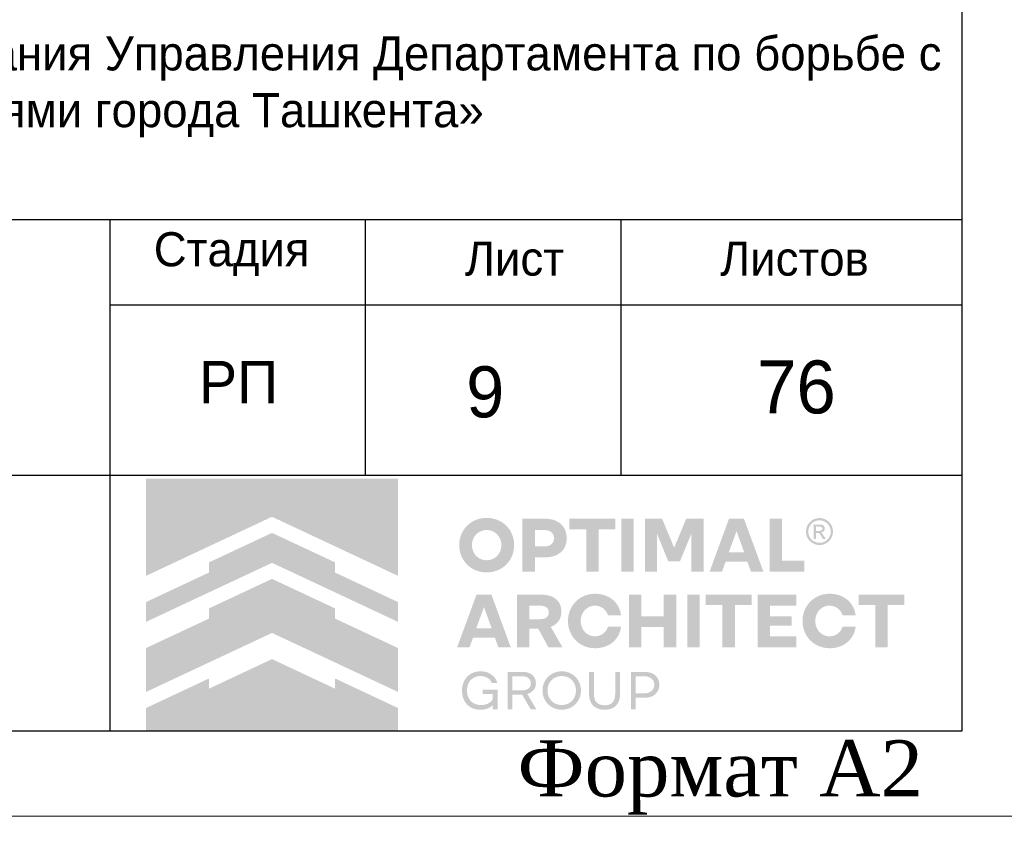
# Model space of a CAD drawing. Header units: millimetres. Extents: x -33345 to 4712671, y -3392 to 121473.
# Tile 102 of 256: x 664658 to 670438, y 44377 to 49177. Entities that reach past the tile are written whole.
import ezdxf

# ---------------------------------------------------------------- set-up
doc = ezdxf.new("R2010")
doc.units = ezdxf.units.MM
doc.layers.add('_линия', color=7, linetype='Continuous')
for name, color, linetype, lineweight in [('Lina', 7, 'Continuous', 20), ('КЖ Текст', 250, 'Continuous', 15), ('Текст', 7, 'Continuous', 20)]:
    doc.layers.add(name, color=color, linetype=linetype, lineweight=lineweight)
doc.styles.add('ISO', font='isocpeui.ttf')
doc.styles.add('Times New Roman', font='times.ttf')
doc.styles.add('X-U-RW-01$0$StyleROMANS', font='GOTHIC.TTF')

# ---------------------------------------------------------------- blocks, each defined once
blk = doc.blocks.new('awe4tD')
at = {"layer": 'Lina', "ltscale": 10}
blk.add_lwpolyline([(-44239014.9, 22734377.9), (-44314814.9, 22734377.9), (-44314814.9, 22776377.9), (-44239014.9, 22776377.9)], close=True, dxfattribs=at)
at = {"layer": 'Lina', "lineweight": 30, "ltscale": 10}
blk.add_lwpolyline([(-44239514.9, 22734877.9), (-44312814.9, 22734877.9), (-44312814.9, 22775877.9), (-44239514.9, 22775877.9)], close=True, dxfattribs=at)
at = {"layer": 'Lina', "ltscale": 10, "insert": (-44242122.8, 22734823.6), "char_height": 330, "width": 2502.938, "attachment_point": 1, "style": 'Times New Roman'}
blk.add_mtext('Формат А2', dxfattribs=at)
blk = doc.blocks.new('logo')
at = {"true_color": 0x90e0ed}
h = blk.add_hatch(color=141, dxfattribs=at)
h.dxf.hatch_style = 1
h.paths.add_polyline_path([(5.672, 5.668), (0.009, 5.668), (0.009, 3.483), (1.425, 4.147), (2.84, 4.81), (4.256, 4.147), (5.672, 3.483)])
at = {"true_color": 0x212121}
h = blk.add_hatch(color=250, dxfattribs=at)
h.dxf.hatch_style = 1
h.paths.add_polyline_path([(8.107, 4.61), (8.086, 4.63), (8.064, 4.649), (8.041, 4.667), (8.017, 4.683), (7.992, 4.699), (7.967, 4.713), (7.94, 4.726), (7.912, 4.738), (7.884, 4.749), (7.855, 4.759), (7.825, 4.766), (7.795, 4.773), (7.763, 4.778), (7.732, 4.782), (7.7, 4.784), (7.667, 4.785), (7.634, 4.784), (7.602, 4.782), (7.571, 4.778), (7.54, 4.773), (7.51, 4.766), (7.48, 4.758), (7.451, 4.749), (7.422, 4.738), (7.394, 4.725), (7.367, 4.712), (7.341, 4.697), (7.316, 4.682), (7.292, 4.665), (7.269, 4.648), (7.247, 4.629), (7.226, 4.609), (7.206, 4.588), (7.187, 4.566), (7.169, 4.544), (7.153, 4.52), (7.137, 4.495), (7.122, 4.47), (7.109, 4.443), (7.097, 4.416), (7.086, 4.387), (7.076, 4.359), (7.068, 4.329), (7.061, 4.299), (7.056, 4.268), (7.053, 4.237), (7.05, 4.205), (7.05, 4.173), (7.05, 4.14), (7.053, 4.108), (7.056, 4.077), (7.061, 4.047), (7.068, 4.016), (7.076, 3.987), (7.086, 3.958), (7.097, 3.93), (7.109, 3.903), (7.122, 3.876), (7.137, 3.85), (7.153, 3.826), (7.169, 3.802), (7.187, 3.779), (7.206, 3.757), (7.226, 3.736), (7.247, 3.716), (7.269, 3.697), (7.292, 3.679), (7.316, 3.662), (7.341, 3.647), (7.367, 3.633), (7.394, 3.619), (7.422, 3.607), (7.451, 3.596), (7.48, 3.587), (7.51, 3.579), (7.54, 3.573), (7.571, 3.568), (7.602, 3.564), (7.634, 3.562), (7.667, 3.561), (7.7, 3.562), (7.732, 3.564), (7.763, 3.568), (7.795, 3.573), (7.825, 3.579), (7.855, 3.587), (7.884, 3.596), (7.912, 3.607), (7.94, 3.619), (7.967, 3.633), (7.992, 3.647), (8.017, 3.662), (8.041, 3.679), (8.064, 3.697), (8.086, 3.716), (8.107, 3.736), (8.127, 3.757), (8.146, 3.779), (8.164, 3.802), (8.181, 3.826), (8.196, 3.85), (8.211, 3.876), (8.224, 3.903), (8.237, 3.93), (8.248, 3.958), (8.257, 3.987), (8.265, 4.016), (8.272, 4.047), (8.277, 4.077), (8.281, 4.108), (8.283, 4.14), (8.284, 4.173), (8.283, 4.205), (8.281, 4.237), (8.277, 4.268), (8.272, 4.299), (8.265, 4.329), (8.257, 4.359), (8.248, 4.387), (8.237, 4.416), (8.224, 4.443), (8.211, 4.47), (8.196, 4.495), (8.181, 4.52), (8.164, 4.544), (8.146, 4.567), (8.127, 4.589)])
h.paths.add_polyline_path([(7.841, 4.464), (7.854, 4.455), (7.867, 4.446), (7.879, 4.436), (7.891, 4.426), (7.902, 4.415), (7.913, 4.403), (7.923, 4.391), (7.933, 4.379), (7.942, 4.366), (7.95, 4.352), (7.958, 4.338), (7.965, 4.324), (7.972, 4.308), (7.977, 4.293), (7.982, 4.277), (7.987, 4.261), (7.99, 4.244), (7.993, 4.228), (7.995, 4.21), (7.996, 4.193), (7.996, 4.175), (7.996, 4.157), (7.995, 4.139), (7.993, 4.121), (7.99, 4.104), (7.987, 4.088), (7.982, 4.071), (7.977, 4.055), (7.972, 4.039), (7.965, 4.024), (7.958, 4.009), (7.95, 3.994), (7.942, 3.981), (7.933, 3.967), (7.923, 3.955), (7.913, 3.942), (7.902, 3.931), (7.891, 3.92), (7.879, 3.909), (7.867, 3.9), (7.854, 3.891), (7.841, 3.882), (7.827, 3.874), (7.813, 3.867), (7.798, 3.86), (7.783, 3.854), (7.767, 3.849), (7.751, 3.844), (7.735, 3.841), (7.718, 3.838), (7.701, 3.836), (7.684, 3.835), (7.667, 3.834), (7.649, 3.835), (7.632, 3.836), (7.615, 3.838), (7.598, 3.841), (7.582, 3.844), (7.566, 3.849), (7.551, 3.854), (7.535, 3.86), (7.521, 3.867), (7.506, 3.874), (7.492, 3.882), (7.479, 3.891), (7.466, 3.9), (7.454, 3.909), (7.442, 3.92), (7.431, 3.931), (7.42, 3.942), (7.41, 3.955), (7.4, 3.967), (7.391, 3.981), (7.383, 3.994), (7.375, 4.009), (7.368, 4.024), (7.362, 4.039), (7.356, 4.055), (7.351, 4.071), (7.347, 4.088), (7.343, 4.104), (7.34, 4.121), (7.338, 4.139), (7.337, 4.157), (7.337, 4.175), (7.337, 4.193), (7.338, 4.21), (7.34, 4.228), (7.343, 4.244), (7.347, 4.261), (7.351, 4.277), (7.356, 4.293), (7.362, 4.308), (7.368, 4.324), (7.375, 4.338), (7.383, 4.352), (7.391, 4.366), (7.4, 4.379), (7.41, 4.391), (7.42, 4.403), (7.431, 4.415), (7.442, 4.426), (7.454, 4.436), (7.466, 4.446), (7.479, 4.455), (7.492, 4.464), (7.506, 4.472), (7.521, 4.479), (7.535, 4.486), (7.551, 4.492), (7.566, 4.497), (7.582, 4.501), (7.598, 4.505), (7.615, 4.508), (7.632, 4.51), (7.649, 4.511), (7.667, 4.511), (7.684, 4.511), (7.701, 4.51), (7.718, 4.508), (7.735, 4.505), (7.751, 4.501), (7.767, 4.497), (7.783, 4.492), (7.798, 4.486), (7.813, 4.479), (7.827, 4.472)], flags=16)
h.paths.add_polyline_path([(9.335, 4.648), (9.319, 4.662), (9.301, 4.675), (9.283, 4.687), (9.264, 4.698), (9.245, 4.709), (9.224, 4.719), (9.203, 4.728), (9.181, 4.736), (9.158, 4.743), (9.134, 4.749), (9.11, 4.755), (9.085, 4.759), (9.059, 4.762), (9.032, 4.765), (9.005, 4.766), (8.977, 4.767), (8.47, 4.767), (8.47, 3.579), (8.75, 3.579), (8.75, 3.898), (8.977, 3.898), (9.005, 3.898), (9.032, 3.9), (9.059, 3.902), (9.085, 3.906), (9.11, 3.91), (9.134, 3.915), (9.158, 3.921), (9.181, 3.928), (9.203, 3.936), (9.224, 3.945), (9.245, 3.954), (9.264, 3.965), (9.283, 3.976), (9.301, 3.988), (9.319, 4.001), (9.335, 4.014), (9.35, 4.029), (9.365, 4.044), (9.379, 4.059), (9.391, 4.076), (9.403, 4.093), (9.414, 4.111), (9.424, 4.13), (9.432, 4.15), (9.44, 4.17), (9.447, 4.191), (9.453, 4.212), (9.458, 4.234), (9.461, 4.257), (9.464, 4.28), (9.466, 4.304), (9.466, 4.329), (9.466, 4.353), (9.464, 4.377), (9.461, 4.401), (9.458, 4.424), (9.453, 4.446), (9.447, 4.468), (9.44, 4.489), (9.432, 4.51), (9.424, 4.53), (9.414, 4.549), (9.403, 4.567), (9.391, 4.585), (9.379, 4.602), (9.365, 4.618), (9.35, 4.633)])
h.paths.add_polyline_path([(8.75, 4.511), (8.959, 4.511), (8.984, 4.511), (9.008, 4.508), (9.031, 4.505), (9.052, 4.499), (9.071, 4.492), (9.09, 4.484), (9.106, 4.474), (9.121, 4.463), (9.135, 4.45), (9.147, 4.436), (9.156, 4.421), (9.165, 4.404), (9.171, 4.387), (9.175, 4.368), (9.178, 4.348), (9.179, 4.327), (9.178, 4.306), (9.175, 4.287), (9.171, 4.268), (9.165, 4.251), (9.156, 4.235), (9.147, 4.22), (9.135, 4.206), (9.121, 4.193), (9.106, 4.182), (9.09, 4.172), (9.071, 4.164), (9.052, 4.157), (9.031, 4.151), (9.008, 4.148), (8.984, 4.145), (8.959, 4.144), (8.75, 4.144)], flags=16)
h.paths.add_polyline_path([(10.558, 4.767), (9.528, 4.767), (9.528, 4.529), (9.904, 4.529), (9.904, 3.579), (10.182, 3.579), (10.182, 4.529), (10.558, 4.529)])
h.paths.add_polyline_path([(10.975, 4.767), (10.695, 4.767), (10.695, 3.579), (10.975, 3.579)])
h.paths.add_polyline_path([(11.611, 4.767), (11.223, 4.767), (11.223, 3.579), (11.498, 3.579), (11.498, 4.426), (11.751, 3.806), (12.012, 3.806), (12.267, 4.426), (12.267, 3.579), (12.542, 3.579), (12.542, 4.767), (12.154, 4.767), (11.882, 4.116)])
h.paths.add_polyline_path([(13.451, 4.767), (13.116, 4.767), (12.68, 3.579), (12.959, 3.579), (13.038, 3.799), (13.529, 3.799), (13.609, 3.579), (13.888, 3.579)])
h.paths.add_polyline_path([(13.285, 4.487), (13.457, 4.01), (13.111, 4.01)], flags=16)
h.paths.add_polyline_path([(14.306, 4.767), (14.026, 4.767), (14.026, 3.579), (14.808, 3.579), (14.808, 3.827), (14.306, 3.827)])
h.paths.add_polyline_path([(15.871, 2.84), (15.857, 2.86), (15.841, 2.879), (15.825, 2.898), (15.808, 2.916), (15.79, 2.933), (15.771, 2.949), (15.752, 2.964), (15.731, 2.978), (15.71, 2.992), (15.688, 3.004), (15.666, 3.016), (15.643, 3.027), (15.619, 3.037), (15.594, 3.046), (15.569, 3.053), (15.543, 3.06), (15.516, 3.066), (15.49, 3.071), (15.462, 3.074), (15.434, 3.077), (15.406, 3.079), (15.377, 3.079), (15.344, 3.078), (15.312, 3.076), (15.281, 3.072), (15.25, 3.067), (15.22, 3.061), (15.191, 3.052), (15.162, 3.043), (15.134, 3.031), (15.106, 3.019), (15.08, 3.005), (15.054, 2.991), (15.03, 2.975), (15.006, 2.958), (14.984, 2.94), (14.962, 2.921), (14.942, 2.901), (14.922, 2.88), (14.903, 2.858), (14.886, 2.835), (14.869, 2.811), (14.854, 2.787), (14.84, 2.761), (14.827, 2.734), (14.815, 2.707), (14.804, 2.679), (14.795, 2.65), (14.787, 2.621), (14.78, 2.591), (14.775, 2.561), (14.772, 2.53), (14.769, 2.499), (14.769, 2.468), (14.769, 2.436), (14.772, 2.405), (14.775, 2.374), (14.78, 2.344), (14.787, 2.314), (14.795, 2.285), (14.804, 2.256), (14.815, 2.228), (14.827, 2.201), (14.84, 2.174), (14.854, 2.149), (14.869, 2.124), (14.886, 2.1), (14.903, 2.077), (14.922, 2.055), (14.942, 2.034), (14.962, 2.014), (14.984, 1.995), (15.006, 1.977), (15.03, 1.96), (15.054, 1.945), (15.08, 1.93), (15.106, 1.916), (15.134, 1.904), (15.162, 1.893), (15.191, 1.883), (15.22, 1.875), (15.25, 1.868), (15.281, 1.863), (15.312, 1.859), (15.344, 1.857), (15.377, 1.856), (15.406, 1.856), (15.434, 1.858), (15.462, 1.861), (15.49, 1.864), (15.516, 1.869), (15.543, 1.875), (15.569, 1.882), (15.594, 1.89), (15.619, 1.898), (15.643, 1.908), (15.666, 1.919), (15.688, 1.931), (15.71, 1.943), (15.731, 1.957), (15.752, 1.971), (15.771, 1.986), (15.79, 2.002), (15.808, 2.019), (15.825, 2.037), (15.841, 2.056), (15.857, 2.075), (15.871, 2.096), (15.885, 2.117), (15.898, 2.139), (15.91, 2.161), (15.921, 2.185), (15.93, 2.209), (15.939, 2.233), (15.947, 2.259), (15.953, 2.284), (15.959, 2.311), (15.964, 2.338), (15.668, 2.338), (15.659, 2.314), (15.649, 2.291), (15.638, 2.269), (15.625, 2.249), (15.61, 2.23), (15.594, 2.213), (15.576, 2.196), (15.557, 2.181), (15.536, 2.168), (15.515, 2.156), (15.493, 2.146), (15.471, 2.138), (15.448, 2.132), (15.424, 2.127), (15.4, 2.125), (15.375, 2.124), (15.358, 2.124), (15.342, 2.125), (15.326, 2.127), (15.31, 2.13), (15.294, 2.134), (15.279, 2.139), (15.264, 2.144), (15.249, 2.15), (15.235, 2.157), (15.221, 2.165), (15.207, 2.173), (15.195, 2.182), (15.182, 2.191), (15.17, 2.201), (15.159, 2.212), (15.148, 2.223), (15.138, 2.235), (15.128, 2.247), (15.119, 2.26), (15.11, 2.273), (15.102, 2.287), (15.094, 2.302), (15.087, 2.316), (15.081, 2.332), (15.075, 2.348), (15.07, 2.364), (15.066, 2.381), (15.062, 2.397), (15.059, 2.414), (15.057, 2.432), (15.056, 2.45), (15.056, 2.468), (15.056, 2.486), (15.057, 2.503), (15.059, 2.521), (15.062, 2.538), (15.066, 2.555), (15.07, 2.571), (15.075, 2.587), (15.081, 2.603), (15.087, 2.619), (15.094, 2.634), (15.102, 2.648), (15.11, 2.662), (15.119, 2.675), (15.128, 2.688), (15.138, 2.7), (15.148, 2.712), (15.159, 2.723), (15.17, 2.734), (15.182, 2.744), (15.195, 2.753), (15.207, 2.762), (15.221, 2.77), (15.235, 2.778), (15.249, 2.785), (15.264, 2.791), (15.279, 2.797), (15.294, 2.801), (15.31, 2.805), (15.326, 2.808), (15.342, 2.81), (15.358, 2.811), (15.375, 2.812), (15.4, 2.811), (15.424, 2.808), (15.448, 2.803), (15.471, 2.797), (15.493, 2.789), (15.515, 2.779), (15.536, 2.767), (15.557, 2.754), (15.576, 2.739), (15.594, 2.722), (15.61, 2.705), (15.625, 2.686), (15.638, 2.666), (15.649, 2.644), (15.659, 2.621), (15.668, 2.597), (15.964, 2.597), (15.959, 2.624), (15.953, 2.651), (15.947, 2.677), (15.939, 2.702), (15.93, 2.726), (15.921, 2.75), (15.91, 2.774), (15.898, 2.796), (15.885, 2.818)])
h.paths.add_polyline_path([(14.632, 3.061), (13.76, 3.061), (13.76, 1.874), (14.632, 1.874), (14.632, 2.122), (14.04, 2.122), (14.04, 2.359), (14.528, 2.359), (14.528, 2.572), (14.04, 2.572), (14.04, 2.813), (14.632, 2.813)])
h.paths.add_polyline_path([(13.624, 3.061), (12.593, 3.061), (12.593, 2.824), (12.969, 2.824), (12.969, 1.874), (13.248, 1.874), (13.248, 2.824), (13.624, 2.824)])
h.paths.add_polyline_path([(12.457, 3.061), (12.177, 3.061), (12.177, 1.874), (12.457, 1.874)])
h.paths.add_polyline_path([(11.929, 3.061), (11.648, 3.061), (11.648, 2.572), (11.147, 2.572), (11.147, 3.061), (10.867, 3.061), (10.867, 1.874), (11.147, 1.874), (11.147, 2.329), (11.648, 2.329), (11.648, 1.874), (11.929, 1.874)])
h.paths.add_polyline_path([(10.624, 2.796), (10.611, 2.818), (10.597, 2.84), (10.583, 2.86), (10.567, 2.879), (10.551, 2.898), (10.534, 2.916), (10.516, 2.933), (10.497, 2.949), (10.477, 2.964), (10.457, 2.978), (10.436, 2.992), (10.414, 3.004), (10.392, 3.016), (10.368, 3.027), (10.344, 3.037), (10.32, 3.046), (10.294, 3.053), (10.269, 3.06), (10.242, 3.066), (10.215, 3.071), (10.188, 3.074), (10.16, 3.077), (10.132, 3.079), (10.103, 3.079), (10.07, 3.078), (10.038, 3.076), (10.007, 3.072), (9.976, 3.067), (9.946, 3.061), (9.917, 3.052), (9.888, 3.043), (9.86, 3.031), (9.832, 3.019), (9.806, 3.005), (9.78, 2.991), (9.756, 2.975), (9.732, 2.958), (9.71, 2.94), (9.688, 2.921), (9.667, 2.901), (9.648, 2.88), (9.629, 2.858), (9.612, 2.835), (9.595, 2.811), (9.58, 2.787), (9.566, 2.761), (9.553, 2.734), (9.541, 2.707), (9.53, 2.679), (9.52, 2.65), (9.512, 2.621), (9.506, 2.591), (9.501, 2.561), (9.497, 2.53), (9.495, 2.499), (9.494, 2.468), (9.495, 2.436), (9.497, 2.405), (9.501, 2.374), (9.506, 2.344), (9.512, 2.314), (9.52, 2.285), (9.53, 2.256), (9.541, 2.228), (9.553, 2.201), (9.566, 2.174), (9.58, 2.149), (9.595, 2.124), (9.612, 2.1), (9.629, 2.077), (9.648, 2.055), (9.667, 2.034), (9.688, 2.014), (9.71, 1.995), (9.732, 1.977), (9.756, 1.96), (9.78, 1.945), (9.806, 1.93), (9.832, 1.916), (9.86, 1.904), (9.888, 1.893), (9.917, 1.883), (9.946, 1.875), (9.976, 1.868), (10.007, 1.863), (10.038, 1.859), (10.07, 1.857), (10.103, 1.856), (10.132, 1.856), (10.16, 1.858), (10.188, 1.861), (10.215, 1.864), (10.242, 1.869), (10.269, 1.875), (10.294, 1.882), (10.32, 1.89), (10.344, 1.898), (10.368, 1.908), (10.392, 1.919), (10.414, 1.931), (10.436, 1.943), (10.457, 1.957), (10.477, 1.971), (10.497, 1.986), (10.516, 2.002), (10.534, 2.019), (10.551, 2.037), (10.567, 2.056), (10.583, 2.075), (10.597, 2.096), (10.611, 2.117), (10.624, 2.139), (10.636, 2.161), (10.646, 2.185), (10.656, 2.209), (10.665, 2.233), (10.673, 2.259), (10.679, 2.284), (10.685, 2.311), (10.689, 2.338), (10.393, 2.338), (10.385, 2.314), (10.375, 2.291), (10.364, 2.269), (10.351, 2.249), (10.336, 2.23), (10.32, 2.213), (10.302, 2.196), (10.282, 2.181), (10.262, 2.168), (10.241, 2.156), (10.219, 2.146), (10.197, 2.138), (10.174, 2.132), (10.15, 2.127), (10.126, 2.125), (10.101, 2.124), (10.084, 2.124), (10.068, 2.125), (10.052, 2.127), (10.036, 2.13), (10.02, 2.134), (10.005, 2.139), (9.99, 2.144), (9.975, 2.15), (9.961, 2.157), (9.947, 2.165), (9.933, 2.173), (9.92, 2.182), (9.908, 2.191), (9.896, 2.201), (9.885, 2.212), (9.874, 2.223), (9.864, 2.235), (9.854, 2.247), (9.844, 2.26), (9.836, 2.273), (9.828, 2.287), (9.82, 2.302), (9.813, 2.316), (9.806, 2.332), (9.801, 2.348), (9.796, 2.364), (9.791, 2.381), (9.788, 2.397), (9.785, 2.414), (9.783, 2.432), (9.782, 2.45), (9.782, 2.468), (9.782, 2.486), (9.783, 2.503), (9.785, 2.521), (9.788, 2.538), (9.791, 2.555), (9.796, 2.571), (9.801, 2.587), (9.806, 2.603), (9.813, 2.619), (9.82, 2.634), (9.828, 2.648), (9.836, 2.662), (9.844, 2.675), (9.854, 2.688), (9.864, 2.7), (9.874, 2.712), (9.885, 2.723), (9.896, 2.734), (9.908, 2.744), (9.92, 2.753), (9.933, 2.762), (9.947, 2.77), (9.961, 2.778), (9.975, 2.785), (9.99, 2.791), (10.005, 2.797), (10.02, 2.801), (10.036, 2.805), (10.052, 2.808), (10.068, 2.81), (10.084, 2.811), (10.101, 2.812), (10.126, 2.811), (10.15, 2.808), (10.174, 2.803), (10.197, 2.797), (10.219, 2.789), (10.241, 2.779), (10.262, 2.767), (10.282, 2.754), (10.302, 2.739), (10.32, 2.722), (10.336, 2.705), (10.351, 2.686), (10.364, 2.666), (10.375, 2.644), (10.385, 2.621), (10.393, 2.597), (10.689, 2.597), (10.685, 2.624), (10.679, 2.651), (10.673, 2.677), (10.665, 2.702), (10.656, 2.726), (10.646, 2.75), (10.636, 2.774)])
h.paths.add_polyline_path([(9.251, 2.936), (9.221, 2.962), (9.189, 2.986), (9.153, 3.006), (9.113, 3.023), (9.07, 3.037), (9.024, 3.047), (8.974, 3.055), (8.921, 3.06), (8.865, 3.061), (8.347, 3.061), (8.347, 1.874), (8.628, 1.874), (8.628, 2.294), (8.826, 2.294), (9.057, 1.874), (9.372, 1.874), (9.108, 2.335), (9.136, 2.346), (9.162, 2.359), (9.187, 2.374), (9.21, 2.39), (9.231, 2.407), (9.25, 2.425), (9.268, 2.445), (9.284, 2.466), (9.299, 2.488), (9.311, 2.512), (9.322, 2.537), (9.33, 2.563), (9.337, 2.59), (9.342, 2.619), (9.345, 2.649), (9.346, 2.68), (9.344, 2.725), (9.338, 2.766), (9.328, 2.805), (9.315, 2.842), (9.297, 2.876), (9.276, 2.907)])
h.paths.add_polyline_path([(8.949, 2.802), (8.967, 2.796), (8.984, 2.789), (8.999, 2.781), (9.012, 2.772), (9.024, 2.761), (9.035, 2.75), (9.044, 2.737), (9.051, 2.724), (9.056, 2.709), (9.06, 2.693), (9.063, 2.677), (9.064, 2.659), (9.063, 2.642), (9.06, 2.626), (9.056, 2.61), (9.051, 2.596), (9.044, 2.582), (9.035, 2.57), (9.024, 2.559), (9.012, 2.548), (8.999, 2.539), (8.984, 2.531), (8.967, 2.524), (8.949, 2.518), (8.93, 2.514), (8.909, 2.511), (8.887, 2.509), (8.863, 2.508), (8.628, 2.508), (8.628, 2.812), (8.863, 2.812), (8.887, 2.811), (8.909, 2.809), (8.93, 2.806)], flags=16)
h.paths.add_polyline_path([(7.773, 3.061), (7.438, 3.061), (7.002, 1.874), (7.28, 1.874), (7.36, 2.093), (7.851, 2.093), (7.931, 1.874), (8.209, 1.874)])
h.paths.add_polyline_path([(7.606, 2.781), (7.778, 2.304), (7.433, 2.304)], flags=16)
h.paths.add_polyline_path([(17.059, 3.061), (16.029, 3.061), (16.029, 2.824), (16.405, 2.824), (16.405, 1.874), (16.683, 1.874), (16.683, 2.824), (17.059, 2.824)])
at = {"true_color": 0xa7a9ac}
h = blk.add_hatch(color=253, dxfattribs=at)
h.dxf.hatch_style = 1
h.paths.add_polyline_path([(15.277, 4.754), (15.255, 4.763), (15.232, 4.77), (15.208, 4.776), (15.185, 4.779), (15.164, 4.781), (15.162, 4.781), (15.138, 4.781), (15.127, 4.78), (15.114, 4.779), (15.101, 4.777), (15.088, 4.775), (15.076, 4.772), (15.063, 4.769), (15.05, 4.765), (15.038, 4.76), (15.026, 4.755), (14.997, 4.739), (14.969, 4.721), (14.945, 4.701), (14.923, 4.679), (14.903, 4.654), (14.886, 4.628), (14.872, 4.599), (14.86, 4.567), (14.856, 4.553), (14.853, 4.539), (14.85, 4.525), (14.848, 4.51), (14.847, 4.496), (14.847, 4.481), (14.847, 4.466), (14.848, 4.452), (14.851, 4.426), (14.857, 4.402), (14.864, 4.378), (14.873, 4.355), (14.884, 4.333), (14.896, 4.312), (14.911, 4.291), (14.928, 4.272), (14.94, 4.259), (14.954, 4.247), (14.968, 4.236), (14.982, 4.225), (14.997, 4.216), (15.013, 4.207), (15.029, 4.2), (15.046, 4.193), (15.064, 4.187), (15.082, 4.182), (15.1, 4.179), (15.119, 4.176), (15.14, 4.175), (15.16, 4.175), (15.181, 4.176), (15.202, 4.179), (15.222, 4.183), (15.241, 4.188), (15.26, 4.195), (15.279, 4.203), (15.297, 4.212), (15.314, 4.222), (15.331, 4.234), (15.347, 4.247), (15.364, 4.263), (15.38, 4.28), (15.395, 4.298), (15.408, 4.317), (15.419, 4.337), (15.429, 4.358), (15.437, 4.38), (15.444, 4.403), (15.448, 4.418), (15.45, 4.433), (15.452, 4.448), (15.453, 4.463), (15.454, 4.466), (15.454, 4.49), (15.453, 4.501), (15.45, 4.523), (15.446, 4.544), (15.441, 4.565), (15.434, 4.586), (15.426, 4.605), (15.416, 4.624), (15.405, 4.643), (15.392, 4.661), (15.38, 4.676), (15.368, 4.69), (15.354, 4.703), (15.34, 4.715), (15.326, 4.726), (15.31, 4.736), (15.294, 4.745)])
h.paths.add_polyline_path([(15.249, 4.711), (15.292, 4.687), (15.329, 4.657), (15.36, 4.619), (15.383, 4.576), (15.398, 4.529), (15.403, 4.478), (15.398, 4.427), (15.383, 4.379), (15.36, 4.336), (15.329, 4.299), (15.291, 4.268), (15.248, 4.245), (15.2, 4.23), (15.149, 4.225), (15.099, 4.23), (15.051, 4.245), (15.009, 4.268), (14.971, 4.299), (14.941, 4.337), (14.917, 4.38), (14.903, 4.427), (14.897, 4.478), (14.903, 4.529), (14.917, 4.576), (14.941, 4.619), (14.972, 4.657), (15.009, 4.688), (15.052, 4.711), (15.099, 4.726), (15.15, 4.731), (15.201, 4.726)], flags=16)
h.paths.add_polyline_path([(15.197, 4.632), (15.209, 4.629), (15.219, 4.625), (15.227, 4.621), (15.235, 4.616), (15.242, 4.61), (15.249, 4.603), (15.254, 4.596), (15.259, 4.587), (15.263, 4.578), (15.267, 4.565), (15.269, 4.553), (15.269, 4.541), (15.267, 4.529), (15.264, 4.518), (15.259, 4.507), (15.252, 4.496), (15.244, 4.486), (15.238, 4.48), (15.232, 4.475), (15.225, 4.471), (15.218, 4.467), (15.211, 4.464), (15.203, 4.461), (15.196, 4.459), (15.187, 4.458), (15.177, 4.456), (15.177, 4.456), (15.189, 4.449), (15.197, 4.445), (15.203, 4.439), (15.209, 4.433), (15.215, 4.426), (15.226, 4.413), (15.235, 4.399), (15.245, 4.386), (15.254, 4.372), (15.29, 4.313), (15.291, 4.311), (15.289, 4.31), (15.23, 4.31), (15.226, 4.312), (15.182, 4.389), (15.157, 4.425), (15.152, 4.43), (15.147, 4.435), (15.141, 4.439), (15.135, 4.442), (15.129, 4.445), (15.122, 4.447), (15.115, 4.448), (15.107, 4.448), (15.072, 4.449), (15.07, 4.449), (15.07, 4.311), (15.018, 4.311), (15.018, 4.636), (15.02, 4.637), (15.161, 4.635), (15.173, 4.635), (15.185, 4.634)], flags=0)
h.paths.add_polyline_path([(15.178, 4.588), (15.187, 4.584), (15.196, 4.579), (15.2, 4.576), (15.203, 4.572), (15.206, 4.568), (15.209, 4.564), (15.211, 4.559), (15.212, 4.554), (15.213, 4.549), (15.213, 4.544), (15.213, 4.538), (15.212, 4.533), (15.211, 4.528), (15.209, 4.523), (15.206, 4.518), (15.203, 4.514), (15.199, 4.51), (15.195, 4.506), (15.19, 4.503), (15.184, 4.5), (15.178, 4.499), (15.173, 4.497), (15.161, 4.495), (15.15, 4.494), (15.138, 4.494), (15.127, 4.494), (15.074, 4.493), (15.071, 4.493), (15.071, 4.592), (15.096, 4.592), (15.159, 4.591), (15.169, 4.59)], flags=0)
h.paths.add_polyline_path([(15.267, 4.565), (15.263, 4.578), (15.259, 4.587), (15.254, 4.596), (15.249, 4.603), (15.242, 4.61), (15.235, 4.616), (15.227, 4.621), (15.219, 4.625), (15.209, 4.629), (15.197, 4.632), (15.185, 4.634), (15.173, 4.635), (15.161, 4.635), (15.02, 4.637), (15.018, 4.636), (15.018, 4.311), (15.07, 4.311), (15.07, 4.449), (15.072, 4.449), (15.107, 4.448), (15.115, 4.448), (15.122, 4.447), (15.129, 4.445), (15.135, 4.442), (15.141, 4.439), (15.147, 4.435), (15.152, 4.43), (15.157, 4.425), (15.182, 4.389), (15.226, 4.312), (15.23, 4.31), (15.289, 4.31), (15.291, 4.311), (15.29, 4.313), (15.254, 4.372), (15.245, 4.386), (15.235, 4.399), (15.226, 4.413), (15.215, 4.426), (15.209, 4.433), (15.203, 4.439), (15.197, 4.445), (15.189, 4.449), (15.177, 4.456), (15.187, 4.458), (15.196, 4.459), (15.203, 4.461), (15.211, 4.464), (15.218, 4.467), (15.225, 4.471), (15.232, 4.475), (15.238, 4.48), (15.244, 4.486), (15.252, 4.496), (15.259, 4.507), (15.264, 4.518), (15.267, 4.529), (15.269, 4.541), (15.269, 4.553)], flags=0)
at = {"true_color": 0x1f2877}
h = blk.add_hatch(color=166, dxfattribs=at)
h.dxf.hatch_style = 1
h.paths.add_polyline_path([(2.84, 4.449), (1.425, 3.786), (1.425, 3.558), (0.009, 2.894), (0.009, 2.448), (1.425, 3.112), (2.84, 3.775), (4.256, 3.112), (5.672, 2.448), (5.672, 2.894), (4.256, 3.558), (4.256, 3.786)])
h.paths.add_polyline_path([(2.84, 3.415), (1.425, 2.751), (1.425, 2.523), (0.009, 1.86), (0.009, 0.873), (1.425, 1.536), (2.84, 2.199), (4.256, 1.536), (5.672, 0.873), (5.672, 1.86), (4.256, 2.523), (4.256, 2.751)])
h.paths.add_polyline_path([(2.84, 1.611), (1.425, 0.947), (1.425, 1.176), (0.009, 0.512), (0.009, 0.005), (5.672, 0.005), (5.672, 0.512), (4.256, 1.176), (4.256, 0.947)])
at = {"true_color": 0xa7a9ac}
h = blk.add_hatch(color=253, dxfattribs=at)
h.dxf.hatch_style = 1
h.paths.add_polyline_path([(15.242, 4.61), (15.235, 4.616), (15.227, 4.621), (15.219, 4.625), (15.209, 4.629), (15.197, 4.632), (15.185, 4.634), (15.173, 4.635), (15.161, 4.635), (15.02, 4.637), (15.018, 4.636), (15.018, 4.311), (15.07, 4.311), (15.07, 4.449), (15.072, 4.449), (15.107, 4.448), (15.115, 4.448), (15.122, 4.447), (15.129, 4.445), (15.135, 4.442), (15.141, 4.439), (15.147, 4.435), (15.152, 4.43), (15.157, 4.425), (15.182, 4.389), (15.226, 4.312), (15.23, 4.31), (15.289, 4.31), (15.291, 4.311), (15.29, 4.313), (15.254, 4.372), (15.245, 4.386), (15.235, 4.399), (15.226, 4.413), (15.215, 4.426), (15.209, 4.433), (15.203, 4.439), (15.197, 4.445), (15.189, 4.449), (15.177, 4.456), (15.187, 4.458), (15.196, 4.459), (15.203, 4.461), (15.211, 4.464), (15.218, 4.467), (15.225, 4.471), (15.232, 4.475), (15.238, 4.48), (15.244, 4.486), (15.252, 4.496), (15.259, 4.507), (15.264, 4.518), (15.267, 4.529), (15.269, 4.541), (15.269, 4.553), (15.267, 4.565), (15.263, 4.578), (15.259, 4.587), (15.254, 4.596), (15.249, 4.603)])
h.paths.add_polyline_path([(15.169, 4.59), (15.178, 4.588), (15.187, 4.584), (15.196, 4.579), (15.2, 4.576), (15.203, 4.572), (15.206, 4.568), (15.209, 4.564), (15.211, 4.559), (15.212, 4.554), (15.213, 4.549), (15.213, 4.544), (15.213, 4.538), (15.212, 4.533), (15.211, 4.528), (15.209, 4.523), (15.206, 4.518), (15.203, 4.514), (15.199, 4.51), (15.195, 4.506), (15.19, 4.503), (15.184, 4.5), (15.178, 4.499), (15.173, 4.497), (15.161, 4.495), (15.15, 4.494), (15.138, 4.494), (15.127, 4.494), (15.074, 4.493), (15.071, 4.493), (15.071, 4.592), (15.096, 4.592), (15.159, 4.591)], flags=16)
h = blk.add_hatch(color=253, dxfattribs=at)
h.dxf.hatch_style = 1
h.paths.add_polyline_path([(7.824, 1.219), (7.813, 1.23), (7.803, 1.24), (7.791, 1.249), (7.78, 1.258), (7.768, 1.267), (7.756, 1.275), (7.743, 1.283), (7.73, 1.29), (7.716, 1.297), (7.703, 1.303), (7.688, 1.309), (7.674, 1.314), (7.659, 1.319), (7.644, 1.323), (7.628, 1.326), (7.613, 1.329), (7.597, 1.332), (7.581, 1.334), (7.564, 1.335), (7.547, 1.336), (7.53, 1.336), (7.506, 1.335), (7.483, 1.334), (7.461, 1.331), (7.439, 1.328), (7.417, 1.323), (7.396, 1.317), (7.376, 1.31), (7.356, 1.302), (7.337, 1.293), (7.319, 1.284), (7.301, 1.273), (7.284, 1.262), (7.268, 1.25), (7.253, 1.237), (7.238, 1.224), (7.224, 1.21), (7.211, 1.195), (7.199, 1.179), (7.187, 1.163), (7.176, 1.146), (7.166, 1.129), (7.157, 1.11), (7.149, 1.092), (7.141, 1.073), (7.134, 1.053), (7.128, 1.033), (7.124, 1.012), (7.119, 0.991), (7.116, 0.97), (7.114, 0.949), (7.113, 0.927), (7.112, 0.904), (7.113, 0.88), (7.114, 0.857), (7.116, 0.834), (7.12, 0.811), (7.124, 0.789), (7.129, 0.768), (7.135, 0.747), (7.142, 0.727), (7.15, 0.707), (7.159, 0.688), (7.168, 0.67), (7.178, 0.652), (7.189, 0.636), (7.201, 0.62), (7.214, 0.605), (7.227, 0.59), (7.241, 0.577), (7.255, 0.564), (7.271, 0.552), (7.286, 0.54), (7.303, 0.53), (7.32, 0.52), (7.338, 0.511), (7.357, 0.503), (7.376, 0.496), (7.396, 0.49), (7.416, 0.485), (7.436, 0.48), (7.458, 0.477), (7.479, 0.475), (7.501, 0.473), (7.524, 0.473), (7.546, 0.473), (7.567, 0.474), (7.588, 0.476), (7.608, 0.479), (7.627, 0.483), (7.646, 0.488), (7.664, 0.493), (7.682, 0.5), (7.699, 0.507), (7.716, 0.514), (7.732, 0.523), (7.747, 0.532), (7.761, 0.541), (7.775, 0.551), (7.789, 0.562), (7.802, 0.574), (7.802, 0.485), (7.911, 0.485), (7.911, 0.921), (7.578, 0.921), (7.578, 0.827), (7.802, 0.827), (7.802, 0.709), (7.794, 0.695), (7.785, 0.681), (7.774, 0.668), (7.763, 0.656), (7.75, 0.645), (7.735, 0.634), (7.72, 0.624), (7.703, 0.615), (7.685, 0.606), (7.666, 0.599), (7.647, 0.593), (7.627, 0.588), (7.606, 0.584), (7.585, 0.581), (7.563, 0.58), (7.54, 0.579), (7.522, 0.579), (7.505, 0.58), (7.488, 0.582), (7.472, 0.585), (7.456, 0.588), (7.441, 0.592), (7.425, 0.597), (7.411, 0.602), (7.396, 0.608), (7.383, 0.615), (7.369, 0.622), (7.357, 0.63), (7.345, 0.639), (7.333, 0.648), (7.322, 0.658), (7.311, 0.668), (7.301, 0.679), (7.292, 0.69), (7.283, 0.702), (7.275, 0.715), (7.267, 0.728), (7.26, 0.741), (7.253, 0.756), (7.247, 0.77), (7.242, 0.786), (7.237, 0.801), (7.234, 0.817), (7.23, 0.834), (7.228, 0.851), (7.226, 0.868), (7.225, 0.886), (7.225, 0.904), (7.225, 0.921), (7.226, 0.938), (7.228, 0.954), (7.23, 0.97), (7.233, 0.986), (7.236, 1.001), (7.24, 1.016), (7.245, 1.031), (7.25, 1.046), (7.256, 1.06), (7.262, 1.074), (7.27, 1.087), (7.277, 1.099), (7.285, 1.112), (7.294, 1.123), (7.304, 1.135), (7.314, 1.145), (7.324, 1.155), (7.335, 1.165), (7.347, 1.174), (7.359, 1.182), (7.371, 1.19), (7.385, 1.197), (7.398, 1.204), (7.412, 1.21), (7.427, 1.215), (7.442, 1.22), (7.458, 1.223), (7.474, 1.226), (7.49, 1.228), (7.508, 1.229), (7.525, 1.23), (7.547, 1.229), (7.569, 1.227), (7.59, 1.224), (7.61, 1.219), (7.629, 1.214), (7.648, 1.207), (7.667, 1.199), (7.684, 1.189), (7.701, 1.178), (7.716, 1.166), (7.73, 1.154), (7.743, 1.14), (7.755, 1.125), (7.765, 1.109), (7.775, 1.091), (7.783, 1.073), (7.908, 1.073), (7.903, 1.089), (7.897, 1.104), (7.891, 1.118), (7.884, 1.132), (7.877, 1.146), (7.869, 1.159), (7.861, 1.172), (7.852, 1.185), (7.843, 1.197), (7.834, 1.208)])
h.paths.add_polyline_path([(8.756, 1.163), (8.751, 1.175), (8.746, 1.187), (8.74, 1.198), (8.733, 1.208), (8.725, 1.219), (8.717, 1.229), (8.709, 1.238), (8.7, 1.247), (8.69, 1.255), (8.68, 1.263), (8.669, 1.271), (8.658, 1.278), (8.646, 1.285), (8.634, 1.291), (8.621, 1.296), (8.608, 1.301), (8.594, 1.306), (8.579, 1.31), (8.565, 1.314), (8.549, 1.317), (8.534, 1.319), (8.517, 1.321), (8.501, 1.322), (8.484, 1.323), (8.466, 1.323), (8.136, 1.323), (8.136, 0.485), (8.245, 0.485), (8.245, 0.814), (8.464, 0.814), (8.654, 0.485), (8.783, 0.485), (8.579, 0.828), (8.602, 0.835), (8.623, 0.843), (8.643, 0.853), (8.662, 0.863), (8.679, 0.875), (8.695, 0.888), (8.709, 0.902), (8.723, 0.917), (8.734, 0.933), (8.744, 0.95), (8.753, 0.968), (8.76, 0.986), (8.766, 1.006), (8.769, 1.026), (8.772, 1.047), (8.773, 1.07), (8.772, 1.084), (8.771, 1.098), (8.77, 1.112), (8.767, 1.125), (8.764, 1.138), (8.761, 1.151)])
h.paths.add_polyline_path([(8.245, 1.223), (8.455, 1.223), (8.479, 1.223), (8.501, 1.221), (8.522, 1.218), (8.541, 1.213), (8.56, 1.207), (8.577, 1.2), (8.592, 1.192), (8.606, 1.182), (8.619, 1.171), (8.63, 1.159), (8.639, 1.146), (8.647, 1.132), (8.653, 1.117), (8.657, 1.101), (8.659, 1.084), (8.66, 1.066), (8.659, 1.047), (8.657, 1.03), (8.653, 1.014), (8.647, 0.999), (8.639, 0.985), (8.63, 0.972), (8.619, 0.96), (8.606, 0.949), (8.592, 0.94), (8.577, 0.931), (8.56, 0.924), (8.541, 0.918), (8.522, 0.914), (8.501, 0.911), (8.479, 0.909), (8.455, 0.908), (8.245, 0.908)], flags=16)
h.paths.add_polyline_path([(9.702, 1.165), (9.689, 1.181), (9.676, 1.197), (9.662, 1.212), (9.647, 1.226), (9.631, 1.239), (9.615, 1.252), (9.598, 1.263), (9.581, 1.274), (9.563, 1.285), (9.544, 1.294), (9.525, 1.303), (9.505, 1.311), (9.484, 1.317), (9.464, 1.323), (9.443, 1.328), (9.421, 1.331), (9.399, 1.334), (9.377, 1.336), (9.355, 1.336), (9.332, 1.336), (9.31, 1.334), (9.288, 1.331), (9.266, 1.328), (9.245, 1.323), (9.225, 1.317), (9.204, 1.311), (9.184, 1.303), (9.165, 1.294), (9.146, 1.285), (9.128, 1.274), (9.111, 1.263), (9.094, 1.252), (9.078, 1.239), (9.062, 1.226), (9.047, 1.212), (9.033, 1.197), (9.02, 1.181), (9.007, 1.165), (8.995, 1.148), (8.984, 1.131), (8.974, 1.113), (8.965, 1.094), (8.956, 1.075), (8.948, 1.055), (8.941, 1.034), (8.936, 1.014), (8.931, 0.993), (8.928, 0.971), (8.925, 0.949), (8.923, 0.927), (8.923, 0.904), (8.923, 0.882), (8.925, 0.859), (8.928, 0.838), (8.931, 0.816), (8.936, 0.795), (8.941, 0.774), (8.948, 0.754), (8.956, 0.734), (8.965, 0.715), (8.974, 0.696), (8.984, 0.678), (8.995, 0.66), (9.007, 0.644), (9.02, 0.628), (9.033, 0.612), (9.047, 0.597), (9.062, 0.583), (9.078, 0.57), (9.094, 0.557), (9.111, 0.545), (9.128, 0.534), (9.146, 0.524), (9.165, 0.514), (9.184, 0.506), (9.204, 0.498), (9.225, 0.491), (9.245, 0.486), (9.266, 0.481), (9.288, 0.477), (9.31, 0.475), (9.332, 0.473), (9.355, 0.473), (9.377, 0.473), (9.399, 0.475), (9.421, 0.477), (9.443, 0.481), (9.464, 0.486), (9.484, 0.491), (9.505, 0.498), (9.525, 0.506), (9.544, 0.514), (9.563, 0.524), (9.581, 0.534), (9.598, 0.545), (9.615, 0.557), (9.631, 0.57), (9.647, 0.583), (9.662, 0.597), (9.676, 0.612), (9.689, 0.628), (9.702, 0.644), (9.714, 0.66), (9.725, 0.678), (9.735, 0.696), (9.744, 0.715), (9.753, 0.734), (9.761, 0.754), (9.768, 0.774), (9.773, 0.795), (9.778, 0.816), (9.782, 0.838), (9.784, 0.859), (9.786, 0.882), (9.786, 0.904), (9.786, 0.927), (9.784, 0.949), (9.782, 0.971), (9.778, 0.993), (9.773, 1.014), (9.768, 1.034), (9.761, 1.055), (9.753, 1.075), (9.744, 1.094), (9.735, 1.113), (9.725, 1.131), (9.714, 1.148)])
h.paths.add_polyline_path([(9.126, 1.137), (9.136, 1.148), (9.148, 1.158), (9.16, 1.167), (9.172, 1.176), (9.185, 1.184), (9.198, 1.192), (9.212, 1.199), (9.227, 1.205), (9.242, 1.211), (9.257, 1.216), (9.272, 1.22), (9.288, 1.223), (9.304, 1.226), (9.321, 1.228), (9.337, 1.229), (9.355, 1.23), (9.372, 1.229), (9.388, 1.228), (9.405, 1.226), (9.421, 1.223), (9.437, 1.22), (9.452, 1.216), (9.467, 1.211), (9.482, 1.205), (9.497, 1.199), (9.511, 1.192), (9.524, 1.184), (9.537, 1.176), (9.549, 1.167), (9.561, 1.158), (9.573, 1.148), (9.583, 1.137), (9.594, 1.126), (9.604, 1.114), (9.613, 1.102), (9.621, 1.089), (9.629, 1.076), (9.637, 1.063), (9.644, 1.048), (9.65, 1.034), (9.655, 1.019), (9.66, 1.003), (9.664, 0.988), (9.668, 0.972), (9.67, 0.955), (9.672, 0.939), (9.673, 0.922), (9.674, 0.904), (9.673, 0.887), (9.672, 0.87), (9.67, 0.853), (9.668, 0.837), (9.664, 0.821), (9.66, 0.805), (9.655, 0.79), (9.65, 0.775), (9.644, 0.76), (9.637, 0.746), (9.629, 0.732), (9.621, 0.719), (9.613, 0.707), (9.604, 0.694), (9.594, 0.683), (9.583, 0.672), (9.573, 0.661), (9.561, 0.651), (9.549, 0.641), (9.537, 0.633), (9.524, 0.624), (9.511, 0.617), (9.497, 0.61), (9.482, 0.603), (9.467, 0.598), (9.452, 0.593), (9.437, 0.589), (9.421, 0.585), (9.405, 0.582), (9.388, 0.581), (9.372, 0.579), (9.355, 0.579), (9.337, 0.579), (9.321, 0.581), (9.304, 0.582), (9.288, 0.585), (9.272, 0.589), (9.257, 0.593), (9.242, 0.598), (9.227, 0.603), (9.212, 0.61), (9.198, 0.617), (9.185, 0.624), (9.172, 0.633), (9.16, 0.641), (9.148, 0.651), (9.136, 0.661), (9.126, 0.672), (9.115, 0.683), (9.105, 0.694), (9.096, 0.707), (9.088, 0.719), (9.08, 0.732), (9.072, 0.746), (9.065, 0.76), (9.059, 0.775), (9.054, 0.79), (9.049, 0.805), (9.045, 0.821), (9.041, 0.837), (9.039, 0.853), (9.037, 0.87), (9.036, 0.887), (9.035, 0.904), (9.036, 0.922), (9.037, 0.939), (9.039, 0.955), (9.041, 0.972), (9.045, 0.988), (9.049, 1.003), (9.054, 1.019), (9.059, 1.034), (9.065, 1.048), (9.072, 1.063), (9.08, 1.076), (9.088, 1.089), (9.096, 1.102), (9.105, 1.114), (9.115, 1.126)], flags=16)
h.paths.add_polyline_path([(10.079, 1.323), (9.97, 1.323), (9.97, 0.817), (9.97, 0.797), (9.972, 0.778), (9.973, 0.759), (9.976, 0.741), (9.979, 0.723), (9.983, 0.705), (9.988, 0.689), (9.994, 0.672), (10, 0.656), (10.007, 0.641), (10.015, 0.627), (10.023, 0.613), (10.032, 0.6), (10.042, 0.587), (10.052, 0.575), (10.063, 0.564), (10.074, 0.553), (10.086, 0.543), (10.099, 0.534), (10.113, 0.525), (10.127, 0.517), (10.141, 0.51), (10.156, 0.503), (10.172, 0.496), (10.189, 0.491), (10.205, 0.486), (10.223, 0.482), (10.241, 0.479), (10.259, 0.476), (10.278, 0.474), (10.298, 0.473), (10.318, 0.473), (10.338, 0.473), (10.358, 0.474), (10.377, 0.476), (10.395, 0.479), (10.413, 0.482), (10.43, 0.486), (10.447, 0.491), (10.464, 0.496), (10.479, 0.503), (10.495, 0.51), (10.509, 0.517), (10.523, 0.525), (10.536, 0.534), (10.549, 0.543), (10.561, 0.553), (10.573, 0.564), (10.583, 0.575), (10.593, 0.587), (10.603, 0.6), (10.612, 0.613), (10.62, 0.627), (10.628, 0.641), (10.635, 0.656), (10.641, 0.672), (10.646, 0.689), (10.651, 0.705), (10.655, 0.723), (10.659, 0.741), (10.661, 0.759), (10.663, 0.778), (10.664, 0.797), (10.665, 0.817), (10.665, 1.323), (10.556, 1.323), (10.556, 0.817), (10.555, 0.788), (10.552, 0.761), (10.547, 0.736), (10.54, 0.713), (10.531, 0.691), (10.521, 0.671), (10.508, 0.653), (10.494, 0.636), (10.477, 0.621), (10.46, 0.608), (10.44, 0.597), (10.419, 0.589), (10.396, 0.582), (10.372, 0.577), (10.346, 0.574), (10.318, 0.573), (10.29, 0.574), (10.264, 0.577), (10.24, 0.582), (10.217, 0.589), (10.196, 0.597), (10.176, 0.608), (10.158, 0.621), (10.142, 0.636), (10.127, 0.653), (10.114, 0.671), (10.103, 0.691), (10.095, 0.713), (10.088, 0.736), (10.083, 0.761), (10.08, 0.788), (10.079, 0.817)])
h.paths.add_polyline_path([(11.497, 1.203), (11.488, 1.214), (11.479, 1.225), (11.469, 1.235), (11.459, 1.245), (11.448, 1.254), (11.437, 1.262), (11.425, 1.27), (11.412, 1.278), (11.399, 1.285), (11.385, 1.291), (11.371, 1.297), (11.356, 1.303), (11.341, 1.308), (11.326, 1.312), (11.309, 1.315), (11.293, 1.318), (11.276, 1.321), (11.259, 1.322), (11.241, 1.323), (11.223, 1.323), (10.911, 1.323), (10.911, 0.485), (11.02, 0.485), (11.02, 0.742), (11.223, 0.742), (11.241, 0.742), (11.259, 0.743), (11.276, 0.745), (11.293, 0.747), (11.309, 0.75), (11.326, 0.754), (11.341, 0.758), (11.356, 0.763), (11.371, 0.769), (11.385, 0.775), (11.399, 0.781), (11.412, 0.789), (11.425, 0.796), (11.437, 0.805), (11.448, 0.814), (11.459, 0.823), (11.469, 0.833), (11.479, 0.843), (11.488, 0.854), (11.497, 0.866), (11.505, 0.878), (11.512, 0.89), (11.519, 0.903), (11.525, 0.916), (11.53, 0.93), (11.535, 0.944), (11.539, 0.959), (11.542, 0.973), (11.545, 0.988), (11.546, 1.004), (11.548, 1.02), (11.548, 1.036), (11.548, 1.052), (11.546, 1.067), (11.545, 1.083), (11.542, 1.098), (11.539, 1.112), (11.535, 1.127), (11.53, 1.14), (11.525, 1.154), (11.519, 1.167), (11.512, 1.18), (11.505, 1.192)])
h.paths.add_polyline_path([(11.02, 1.223), (11.211, 1.223), (11.236, 1.223), (11.26, 1.22), (11.282, 1.216), (11.303, 1.21), (11.323, 1.203), (11.342, 1.194), (11.359, 1.184), (11.375, 1.171), (11.389, 1.158), (11.401, 1.143), (11.412, 1.128), (11.42, 1.111), (11.427, 1.093), (11.431, 1.074), (11.434, 1.054), (11.435, 1.033), (11.434, 1.012), (11.431, 0.992), (11.427, 0.973), (11.42, 0.955), (11.412, 0.938), (11.401, 0.922), (11.389, 0.907), (11.375, 0.894), (11.359, 0.882), (11.342, 0.871), (11.323, 0.862), (11.303, 0.855), (11.282, 0.849), (11.26, 0.845), (11.236, 0.843), (11.211, 0.842), (11.02, 0.842)], flags=16)
blk = doc.blocks.new('medgor')
at = {"ltscale": 25}
for p, q in [((-43992634.1, 22932074.8), (-44011134.1, 22932074.8)), ((-43997634.1, 22929074.8), (-43997634.1, 22932074.8)), ((-43996134.1, 22930574.8), (-43996134.1, 22932074.8)), ((-43994634.1, 22930574.8), (-43994634.1, 22932074.8)), ((-43992634.1, 22931574.8), (-43997634.1, 22931574.8)), ((-43992634.1, 22930574.8), (-44011134.1, 22930574.8))]:
    blk.add_line(p, q, dxfattribs=at)
blk.add_lwpolyline([(-44011134.1, 22934574.8), (-43992634.1, 22934574.8), (-43992634.1, 22929074.8), (-44011134.1, 22929074.8)], close=True, dxfattribs=at)
at = {"xscale": 261.1155435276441, "yscale": 261.1155435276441, "zscale": 261.1155435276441}
blk.add_blockref('logo', (-43997425.1, 22929076.3), dxfattribs=at)
at = {"layer": 'Текст', "style": 'X-U-RW-01$0$StyleROMANS'}
blk.add_text('76', height=310.69, dxfattribs=at).set_placement((-43993835.5, 22930939.1))
at = {"layer": 'Текст', "attachment_point": 8, "style": 'X-U-RW-01$0$StyleROMANS'}
for s, insert, char_height, width in [('\\pxqc;«Строительство 5-этажного административного здания Управления Департамента по борьбе с экономическими преступлениями города Ташкента»', (-43998711.2, 22932558.8), 200, 11910.391), ('Стадия', (-43996920.5, 22931744.8), 200, 748.42), ('Лист', (-43995259.4, 22931744.8), 200, 748.42), ('Листов', (-43993615.7, 22931744.8), 200, 748.42), ('РП', (-43996879.7, 22930997.3), 250, 748.42)]:
    blk.add_mtext(s, dxfattribs=dict(at, insert=insert, char_height=char_height, width=width))

msp = doc.modelspace()

# ---------------------------------------------------------------- block references
for name, p in [('awe4tD', (44909703.28, -22689876.566)), ('medgor', (44662822.514, -22884073.497))]:
    msp.add_blockref(name, p)

# ---------------------------------------------------------------- texts
at = {"insert": (328516.802, 47688.501), "char_height": 300, "width": 15750.75644, "attachment_point": 1, "style": 'ISO'}
msp.add_mtext('\\pi2734.5;{\\H1.33333x;Примечание:\\H1.25003x; \\P\\pi0;}1. Данный лист читать совместно с листом {\\C1;КР-3.\\P}2. Бетонирование допускается после установки всех выпускаемых стержней в вертикальные конструкции.', dxfattribs=at)
at = {"layer": '_линия', "style": 'X-U-RW-01$0$StyleROMANS'}
msp.add_text('9', height=300, dxfattribs=at).set_placement((667279.304, 46842.173))
at = {"layer": 'КЖ Текст', "color": 0, "char_height": 350, "attachment_point": 5, "style": 'X-U-RW-01$0$StyleROMANS'}
for insert, width in [((590216.149, 69272.497), 7453.30724), ((615272.163, 47581.363), 36452.73295)]:
    msp.add_mtext('\\pi-687.015,l700,t700;1.^IДанный лист читать совместно с л. \\P2.^IВязку поперечных стержней (хомутов) во всех пересечениях с рабочей арматурой проводить отожжённой стальной проволокой диаметром 0.8-1.2мм. \\P3.^IКонцы поперечных стержней (хомутов) заводить в тело бетона на длину не менее 50мм.\\P4.^IКонцы продольных стержней заанкеровать в торцевые колонны на длину 40d (d-длина арматурного стержня).\\P5.^IМарка стали для арматуры АIII и АI должно быть 25Г2С или 35ГС по ГОСТ 14098-91\\P{\\A1;\\C256;6.^IПосле распалубливания боковые и верхние поверхности фундамента, соприкасающиеся с грунтом, обклеить полиизолом выступающими снизу фундамента. }', dxfattribs=dict(at, insert=insert, width=width))

doc.saveas('drawing.dxf')
